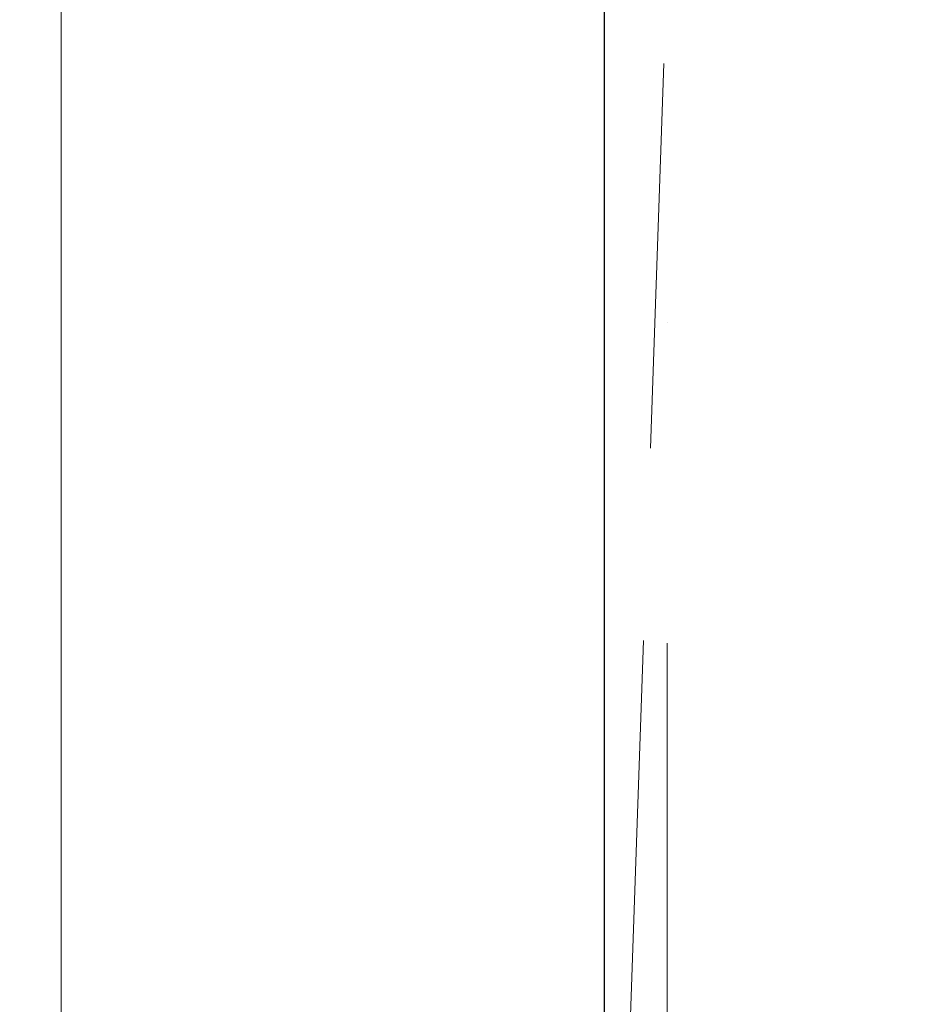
# Model space of a CAD drawing. Header units: millimetres. Extents: x 213386 to 459888, y 74252 to 208052.
# Tile 208 of 256: x 373456 to 373901, y 189389 to 189876. Entities that reach past the tile are written whole.
import ezdxf

# ---------------------------------------------------------------- set-up
doc = ezdxf.new("R2010")
doc.units = ezdxf.units.MM
for name, pattern in [('CK_Čerchovaná 50', [6, 3, -1.5, 0, -1.5]), ('ČERCHOVANÁ', [25.4, 12.7, -6.35, 0, -6.35]), ('ČÁRKOVANÁ', [19.05, 12.7, -6.35])]:
    doc.linetypes.add(name, pattern=pattern)
doc.layers.get('Defpoints').update_dxf_attribs({"color": 255, "lineweight": 0})
for name, color, linetype, lineweight in [('NOVA', 255, 'Continuous', 0), ('OSY', 255, 'Continuous', 0), ('TENKA', 255, 'Continuous', 0)]:
    doc.layers.add(name, color=color, linetype=linetype, lineweight=lineweight)
doc.styles.add('CS-ROMANS', font='romans.shx', dxfattribs={"width": 0.75, "oblique": 5})
doc.dimstyles.new('A_KÓTA_50', dxfattribs={"dimtxt": 110, "dimasz": 2, "dimexe": 100, "dimexo": 1500, "dimgap": 40, "dimtad": 1, "dimrnd": 1, "dimdsep": 46, "dimtxsty": 'CS-ROMANS', "dimblk": 'KOT_CARA20', "dimcen": 45, "dimse1": 1, "dimse2": 1, "dimclrd": 256, "dimclre": 256, "dimclrt": 256, "dimadec": 0, "dimazin": 0, "dimtfac": 1, "dimtix": 1, "dimtmove": 2, "dimatfit": 3, "dimldrblk": 'OBLIQUE', "dimfxl": 100, "dimtolj": 1, "dimarcsym": 0})

# ---------------------------------------------------------------- blocks, each defined once
blk = doc.blocks.new('KOT_CARA20')
for p, q in [((0, 20), (0, -20)), ((0, 0), (14.14, 14.14)), ((0, 0), (-14.14, -14.14))]:
    blk.add_line(p, q)
blk = doc.blocks.new('*D3950')
at = {"lineweight": -2, "transparency": 16777216}
blk.add_line((373745.55, 181384.15), (373745.55, 202680.15), dxfattribs=at)
at = {"layer": 'Defpoints', "color": 0, "transparency": 16777216}
for p in [(373428.86, 202682.15), (373745.55, 202682.15), (373010.82, 181382.15)]:
    blk.add_point(p, dxfattribs=at)
at = {"lineweight": -2, "transparency": 16777216, "xscale": 2, "yscale": 2, "zscale": 2}
for p, rotation in [((373745.55, 202682.15), 90), ((373745.55, 181382.15), 270)]:
    blk.add_blockref('KOT_CARA20', p, dxfattribs=dict(at, rotation=rotation))
at = {"transparency": 16777216, "insert": (373643.05, 192725.83), "char_height": 110, "attachment_point": 5, "rotation": 90, "style": 'CS-ROMANS'}
blk.add_mtext('\\A1;21300', dxfattribs=at)
blk = doc.blocks.new('_OBLIQUE')
at = {"color": 0, "linetype": 'ByBlock', "ltscale": 15}
blk.add_line((-0.5, -0.5), (0.5, 0.5), dxfattribs=at)

msp = doc.modelspace()

# ---------------------------------------------------------------- linework, layer by layer
at = {"layer": 'NOVA', "linetype": 'ČÁRKOVANÁ', "ltscale": 15}
msp.add_line((373476.638, 181382.154), (374226.638, 202682.154), dxfattribs=at)
at = {"layer": 'NOVA'}
msp.add_line((373476.638, 180632.154), (373476.638, 196574.654), dxfattribs=at)
at = {"layer": 'NOVA', "ltscale": 5}
msp.add_line((373476.638, 180632.154), (373476.638, 196574.654), dxfattribs=at)
at = {"layer": 'OSY', "linetype": 'ČERCHOVANÁ', "ltscale": 25}
msp.add_line((373776.638, 204809.563), (373776.638, 179734.916), dxfattribs=at)
at = {"layer": 'TENKA', "linetype": 'CK_Čerchovaná 50', "ltscale": 50}
msp.add_line((373476.638, 180432.154), (373476.638, 203632.154), dxfattribs=at)
at = {"layer": 'TENKA', "ltscale": 20}
msp.add_lwpolyline([(373476.638, 187469.654), (373476.638, 191794.654)], close=True, dxfattribs=at)

# ---------------------------------------------------------------- dimensions: what is measured, and where the dimension line sits
dim = msp.add_linear_dim(base=(373745.548, 202682.154), p1=(373010.825, 181382.154), p2=(373428.861, 202682.154), angle=90, dimstyle='A_KÓTA_50')
dim.commit()
dim.dimension.update_dxf_attribs({"geometry": '*D3950', "text_midpoint": (373643.048, 192725.83), "dimtype": 160})

doc.saveas('drawing.dxf')
